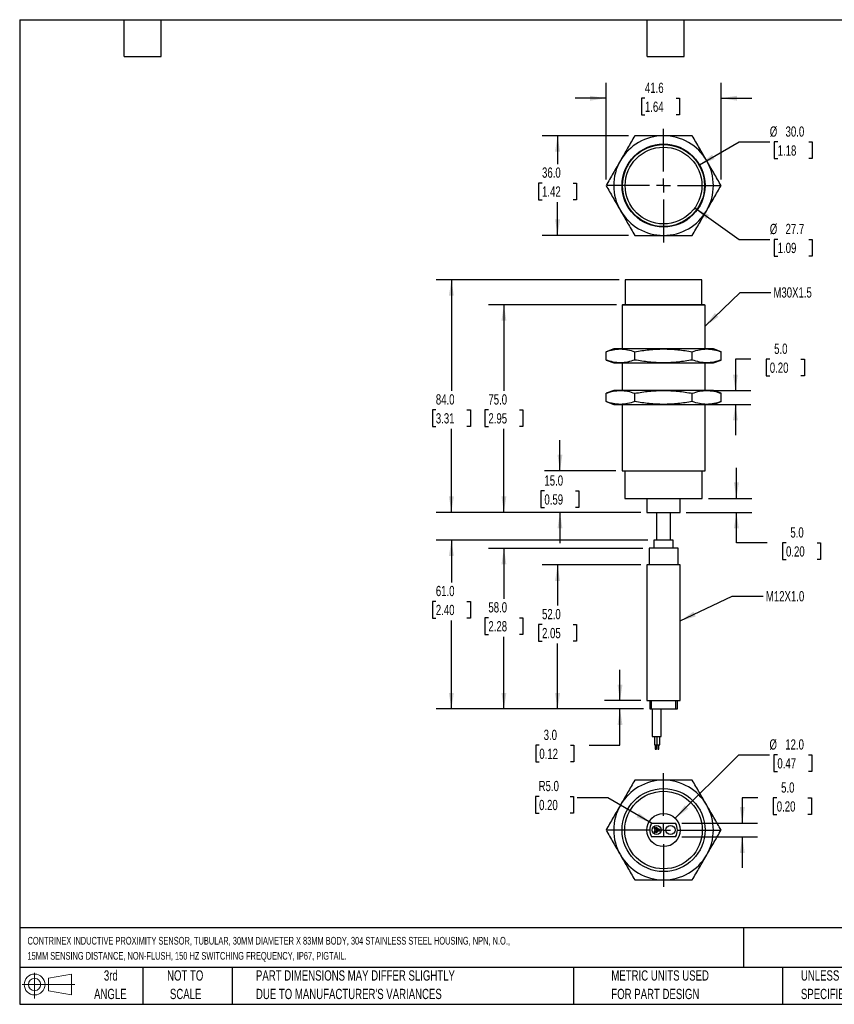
# Model space of a CAD drawing. Header units: millimetres. Extents: x 11 to 478, y 11 to 367.
# Tile 1 of 2: x 11 to 305, y 11 to 367. Entities that reach past the tile are written whole.
import ezdxf

# ---------------------------------------------------------------- set-up
doc = ezdxf.new("R2010")
doc.units = ezdxf.units.MM
doc.header["$LTSCALE"] = 1.75
doc.linetypes.add('CENTERX2', pattern=[20.32, 12.7, -2.54, 2.54, -2.54])
doc.layers.add('CENTER', color=40, linetype='CENTERX2')
doc.layers.add('DIMENSIONS', color=140, linetype='Continuous', lineweight=25)
doc.layers.add('TEXT', color=140, linetype='Continuous', lineweight=25)
doc.styles.add('SLDTEXTSTYLE0', font='TXT', dxfattribs={"width": 0.7})
doc.dimstyles.new('SLDDIMSTYLE0', dxfattribs={"dimtxt": 3.776514, "dimasz": 5.7785, "dimexe": 0, "dimexo": 0.0625, "dimgap": 0.944128, "dimtad": 0, "dimtih": 1, "dimtoh": 1, "dimrnd": 1e-09, "dimzin": 4, "dimdsep": 46, "dimtxsty": 'SLDTEXTSTYLE0', "dimsah": 1, "dimcen": 0.09, "dimadec": 0, "dimazin": 1, "dimtfac": 1, "dimtmove": 0, "dimatfit": 0, "dimfxl": 0, "dimfrac": 2, "dimtolj": 1, "dimtzin": 12, "dimarcsym": 0})
doc.dimstyles.new('SLDDIMSTYLE1', dxfattribs={"dimtxt": 3.776514, "dimasz": 5.7785, "dimexe": 0, "dimexo": 0.0625, "dimgap": 0.944128, "dimtad": 0, "dimtih": 1, "dimtoh": 1, "dimrnd": 1e-09, "dimzin": 4, "dimdsep": 46, "dimtxsty": 'SLDTEXTSTYLE0', "dimsah": 1, "dimcen": 0.09, "dimadec": 0, "dimazin": 1, "dimtfac": 1, "dimtofl": 0, "dimtmove": 0, "dimatfit": 3, "dimfxl": 0, "dimfrac": 2, "dimtolj": 1, "dimtzin": 12, "dimarcsym": 0})
doc.dimstyles.new('SLDDIMSTYLE2', dxfattribs={"dimtxt": 0.18, "dimasz": 5.7785, "dimexe": 0, "dimexo": 0.0625, "dimgap": 0, "dimtad": 0, "dimtih": 1, "dimtoh": 1, "dimdec": 0, "dimrnd": 1e-09, "dimzin": 0, "dimdsep": 46, "dimtxsty": 'Standard', "dimsah": 1, "dimcen": 0.09, "dimadec": 0, "dimazin": 0, "dimtfac": 5.7785, "dimtdec": 0, "dimtofl": 0, "dimtmove": 0, "dimatfit": 3, "dimfxl": 0, "dimfrac": 2, "dimtolj": 1, "dimtzin": 0, "dimarcsym": 0})
doc.dimstyles.new('SLDDIMSTYLE3', dxfattribs={"dimtxt": 3.776514, "dimasz": 5.7785, "dimexe": 0, "dimexo": 0.0625, "dimgap": 0.944128, "dimtad": 0, "dimtih": 1, "dimtoh": 1, "dimrnd": 1e-09, "dimzin": 4, "dimdsep": 46, "dimtxsty": 'SLDTEXTSTYLE0', "dimsah": 1, "dimcen": 0, "dimadec": 0, "dimazin": 1, "dimtfac": 1, "dimtofl": 0, "dimtmove": 0, "dimatfit": 3, "dimfxl": 0, "dimfrac": 2, "dimtolj": 1, "dimtzin": 12, "dimarcsym": 0})
doc.dimstyles.new('SLDDIMSTYLE4', dxfattribs={"dimtxt": 3.776514, "dimasz": 5.7785, "dimexe": 0, "dimexo": 0.0625, "dimgap": 0.944128, "dimtad": 0, "dimtih": 1, "dimtoh": 1, "dimrnd": 1e-09, "dimzin": 12, "dimdsep": 46, "dimtxsty": 'SLDTEXTSTYLE0', "dimsah": 1, "dimcen": 0.09, "dimadec": 0, "dimazin": 3, "dimtfac": 1, "dimtmove": 0, "dimatfit": 0, "dimfxl": 0, "dimfrac": 2, "dimtolj": 1, "dimtzin": 12, "dimarcsym": 0})
doc.dimstyles.new('SLDDIMSTYLE5', dxfattribs={"dimtxt": 3.776514, "dimasz": 5.7785, "dimexe": 0, "dimexo": 0.0625, "dimgap": 0.944128, "dimtad": 0, "dimtih": 1, "dimtoh": 1, "dimrnd": 1e-09, "dimzin": 12, "dimdsep": 46, "dimtxsty": 'SLDTEXTSTYLE0', "dimsah": 1, "dimcen": 0, "dimadec": 0, "dimazin": 3, "dimtfac": 1, "dimtofl": 0, "dimtmove": 0, "dimatfit": 3, "dimfxl": 0, "dimfrac": 2, "dimtolj": 1, "dimtzin": 12, "dimarcsym": 0})
doc.dimstyles.new('SLDDIMSTYLE6', dxfattribs={"dimtxt": 3.776514, "dimasz": 5.7785, "dimexe": 0, "dimexo": 0.0625, "dimgap": 0.944128, "dimtad": 0, "dimtih": 1, "dimtoh": 1, "dimrnd": 1e-09, "dimzin": 4, "dimdsep": 46, "dimtxsty": 'SLDTEXTSTYLE0', "dimsah": 1, "dimcen": 0, "dimadec": 0, "dimazin": 1, "dimtfac": 1, "dimtofl": 0, "dimtmove": 0, "dimatfit": 3, "dimfxl": 0, "dimfrac": 2, "dimtolj": 1, "dimtzin": 12, "dimarcsym": 0})

# ---------------------------------------------------------------- blocks, each defined once
blk = doc.blocks.new('Block11')
at = {"color": 7, "linetype": 'Continuous', "lineweight": 18}
for p, q in [((4.53, 9.29), (4.53, 0)), ((9.59, 7.29), (17.81, 8.81)), ((9.59, 2.79), (9.59, 7.29)), ((17.81, 8.81), (17.81, 1.28)), ((0, 5.04), (19.03, 5.04)), ((9.59, 2.79), (17.81, 1.28))]:
    blk.add_line(p, q, dxfattribs=at)
for radius in [3.76, 2.25]:
    blk.add_circle((4.53, 5.04), radius, dxfattribs=at)
blk = doc.blocks.new('Block12')
at = {"color": 7, "linetype": 'Continuous'}
blk.add_blockref('Block11', (0, 0), dxfattribs=at)
blk = doc.blocks.new('SW_NOTE_0')
at = {"layer": 'TEXT', "color": 0, "attachment_point": 1, "style": 'SLDTEXTSTYLE0'}
for s, insert, char_height in [('CONTRINEX INDUCTIVE PROXIMITY SENSOR, TUBULAR, 30MM DIAMETER X 83MM BODY, 304 STAINLESS STEEL HOUSING, NPN, N.O.,', (0, 3.58), 2.77813), ('15MM SENSING DISTANCE, NON-FLUSH, 150 HZ SWITCHING FREQUENCY, IP67, PIGTAIL.', (0, -1.87), 2.7781)]:
    blk.add_mtext(s, dxfattribs=dict(at, insert=insert, char_height=char_height))
blk = doc.blocks.new('SW_NOTE_0_2')
at = {"layer": 'TEXT', "color": 0, "char_height": 3.7042, "attachment_point": 1, "style": 'SLDTEXTSTYLE0'}
for s, insert in [('UNLESS OTHERWISE', (0, 4.77)), ('SPECIFIED UNITS ARE:', (0, -1.91))]:
    blk.add_mtext(s, dxfattribs=dict(at, insert=insert))
blk = doc.blocks.new('SW_NOTE_0_3')
at = {"layer": 'TEXT', "color": 0, "char_height": 3.7042, "attachment_point": 1, "style": 'SLDTEXTSTYLE0'}
for s, insert in [('PART DIMENSIONS MAY DIFFER SLIGHTLY', (0, 4.77)), ("DUE TO MANUFACTURER'S VARIANCES", (0, -1.91))]:
    blk.add_mtext(s, dxfattribs=dict(at, insert=insert))
blk = doc.blocks.new('SW_NOTE_0_4')
at = {"layer": 'TEXT', "color": 0, "char_height": 3.704, "attachment_point": 2, "style": 'SLDTEXTSTYLE0'}
for s, insert in [('NOT TO', (9.2, 4.77)), ('SCALE', (9.37, -1.91))]:
    blk.add_mtext(s, dxfattribs=dict(at, insert=insert))
blk = doc.blocks.new('SW_NOTE_0_5')
at = {"layer": 'TEXT', "color": 0, "char_height": 3.704, "attachment_point": 2, "style": 'SLDTEXTSTYLE0'}
for s, insert in [('3rd', (4.05, 4.77)), ('ANGLE', (3.88, -1.91))]:
    blk.add_mtext(s, dxfattribs=dict(at, insert=insert))
blk = doc.blocks.new('SW_NOTE_0_6')
at = {"layer": 'TEXT', "color": 0, "char_height": 3.7042, "attachment_point": 1, "style": 'SLDTEXTSTYLE0'}
for s, insert in [('METRIC UNITS USED', (0, 4.77)), ('FOR PART DESIGN', (0, -1.91))]:
    blk.add_mtext(s, dxfattribs=dict(at, insert=insert))
blk = doc.blocks.new('_D')
at = {"layer": 'DIMENSIONS'}
for p, q in [((275.26, 244.1), (269.65, 244.1)), ((269.65, 244.1), (269.65, 232.79)), ((282.07, 244.1), (280.8, 244.1)), ((280.8, 244.1), (280.8, 238.1)), ((293.29, 244.1), (294.56, 244.1)), ((294.56, 244.1), (294.56, 238.1)), ((280.8, 238.1), (282.07, 238.1)), ((294.56, 238.1), (293.29, 238.1)), ((261.5, 232.79), (275.21, 232.79)), ((261.5, 227.79), (275.21, 227.79)), ((269.65, 227.79), (269.65, 216.68))]:
    blk.add_line(p, q, dxfattribs=at)
for points in [[(269.65, 232.79), (270.54, 238.57), (268.77, 238.57)], [(269.65, 227.79), (268.77, 222.01), (270.54, 222.01)]]:
    blk.add_solid(points, dxfattribs=at)
at = {"layer": 'DIMENSIONS', "char_height": 3.704, "attachment_point": 1, "style": 'SLDTEXTSTYLE0'}
for s, insert in [('5.0', (283.64, 249.72)), ('0.20', (282.07, 242.88))]:
    blk.add_mtext(s, dxfattribs=dict(at, insert=insert))
blk = doc.blocks.new('_D_1')
at = {"layer": 'DIMENSIONS'}
for p, q in [((227.96, 120.79), (227.96, 131.9)), ((235.47, 120.79), (222.41, 120.79)), ((236.47, 117.79), (222.41, 117.79)), ((227.96, 104.65), (227.96, 117.79)), ((198.82, 104.65), (197.55, 104.65)), ((197.55, 104.65), (197.55, 98.65)), ((210.04, 104.65), (211.31, 104.65)), ((211.31, 104.65), (211.31, 98.65)), ((216.85, 104.65), (227.96, 104.65)), ((197.55, 98.65), (198.82, 98.65)), ((211.31, 98.65), (210.04, 98.65))]:
    blk.add_line(p, q, dxfattribs=at)
for points in [[(227.96, 120.79), (228.85, 126.57), (227.07, 126.57)], [(227.96, 117.79), (227.07, 112.01), (228.85, 112.01)]]:
    blk.add_solid(points, dxfattribs=at)
at = {"layer": 'DIMENSIONS', "char_height": 3.704, "attachment_point": 1, "style": 'SLDTEXTSTYLE0'}
for s, insert in [('3.0', (200.39, 110.27)), ('0.12', (198.82, 103.43))]:
    blk.add_mtext(s, dxfattribs=dict(at, insert=insert))
blk = doc.blocks.new('_D_2')
at = {"layer": 'DIMENSIONS'}
for p, q in [((235.47, 169.79), (199.85, 169.79)), ((205.41, 169.79), (205.41, 155.12)), ((199.8, 148.27), (198.53, 148.27)), ((198.53, 148.27), (198.53, 142.27)), ((211.02, 148.27), (212.29, 148.27)), ((212.29, 148.27), (212.29, 142.27)), ((198.53, 142.27), (199.8, 142.27)), ((212.29, 142.27), (211.02, 142.27)), ((205.41, 117.79), (205.41, 141.42)), ((236.47, 117.79), (199.85, 117.79))]:
    blk.add_line(p, q, dxfattribs=at)
for points in [[(205.41, 169.79), (204.52, 164.01), (206.3, 164.01)], [(205.41, 117.79), (206.3, 123.57), (204.52, 123.57)]]:
    blk.add_solid(points, dxfattribs=at)
at = {"layer": 'DIMENSIONS', "char_height": 3.704, "attachment_point": 1, "style": 'SLDTEXTSTYLE0'}
for s, insert in [('52.0', (199.8, 153.89)), ('2.05', (199.8, 147.04))]:
    blk.add_mtext(s, dxfattribs=dict(at, insert=insert))
blk = doc.blocks.new('_D_3')
at = {"layer": 'DIMENSIONS'}
for p, q in [((236.22, 175.79), (180.48, 175.79)), ((186.03, 175.79), (186.03, 157.56)), ((180.42, 150.72), (179.15, 150.72)), ((179.15, 150.72), (179.15, 144.71)), ((191.64, 150.72), (192.91, 150.72)), ((192.91, 150.72), (192.91, 144.71)), ((179.15, 144.71), (180.42, 144.71)), ((186.03, 117.79), (186.03, 143.87)), ((192.91, 144.71), (191.64, 144.71)), ((236.47, 117.79), (180.48, 117.79))]:
    blk.add_line(p, q, dxfattribs=at)
for points in [[(186.03, 175.79), (185.14, 170.01), (186.92, 170.01)], [(186.03, 117.79), (186.92, 123.57), (185.14, 123.57)]]:
    blk.add_solid(points, dxfattribs=at)
at = {"layer": 'DIMENSIONS', "char_height": 3.704, "attachment_point": 1, "style": 'SLDTEXTSTYLE0'}
for s, insert in [('58.0', (180.42, 156.34)), ('2.28', (180.42, 149.49))]:
    blk.add_mtext(s, dxfattribs=dict(at, insert=insert))
blk = doc.blocks.new('_D_4')
at = {"layer": 'DIMENSIONS'}
for p, q in [((237.97, 178.79), (161.5, 178.79)), ((167.06, 178.79), (167.06, 163.46)), ((161.44, 156.61), (160.18, 156.61)), ((160.18, 156.61), (160.18, 150.61)), ((172.67, 156.61), (173.93, 156.61)), ((173.93, 156.61), (173.93, 150.61)), ((160.18, 150.61), (161.44, 150.61)), ((167.06, 117.79), (167.06, 149.76)), ((173.93, 150.61), (172.67, 150.61)), ((236.47, 117.79), (161.5, 117.79))]:
    blk.add_line(p, q, dxfattribs=at)
for points in [[(167.06, 178.79), (166.17, 173.01), (167.94, 173.01)], [(167.06, 117.79), (167.94, 123.57), (166.17, 123.57)]]:
    blk.add_solid(points, dxfattribs=at)
at = {"layer": 'DIMENSIONS', "char_height": 3.704, "attachment_point": 1, "style": 'SLDTEXTSTYLE0'}
for s, insert in [('61.0', (161.44, 162.23)), ('2.40', (161.44, 155.38))]:
    blk.add_mtext(s, dxfattribs=dict(at, insert=insert))
blk = doc.blocks.new('_D_5')
at = {"layer": 'DIMENSIONS'}
for p, q in [((270.01, 193.79), (270.01, 204.9)), ((259.92, 193.79), (275.56, 193.79)), ((251.92, 188.79), (275.56, 188.79)), ((270.01, 177.75), (270.01, 188.79)), ((281.12, 177.75), (270.01, 177.75)), ((287.93, 177.75), (286.66, 177.75)), ((286.66, 177.75), (286.66, 171.74)), ((299.15, 177.75), (300.42, 177.75)), ((300.42, 177.75), (300.42, 171.74)), ((286.66, 171.74), (287.93, 171.74)), ((300.42, 171.74), (299.15, 171.74))]:
    blk.add_line(p, q, dxfattribs=at)
for points in [[(270.01, 193.79), (270.9, 199.57), (269.12, 199.57)], [(270.01, 188.79), (269.12, 183.01), (270.9, 183.01)]]:
    blk.add_solid(points, dxfattribs=at)
at = {"layer": 'DIMENSIONS', "char_height": 3.704, "attachment_point": 1, "style": 'SLDTEXTSTYLE0'}
for s, insert in [('5.0', (289.5, 183.37)), ('0.20', (287.93, 176.52))]:
    blk.add_mtext(s, dxfattribs=dict(at, insert=insert))
blk = doc.blocks.new('_D_6')
at = {"layer": 'DIMENSIONS'}
for p, q in [((206.28, 203.79), (206.28, 214.9)), ((226.47, 203.79), (200.72, 203.79)), ((200.66, 196.52), (199.4, 196.52)), ((199.4, 196.52), (199.4, 190.52)), ((211.89, 196.52), (213.15, 196.52)), ((213.15, 196.52), (213.15, 190.52)), ((199.4, 190.52), (200.66, 190.52)), ((235.47, 188.79), (200.72, 188.79)), ((206.28, 188.79), (206.28, 177.68)), ((213.15, 190.52), (211.89, 190.52))]:
    blk.add_line(p, q, dxfattribs=at)
for points in [[(206.28, 203.79), (207.16, 209.57), (205.39, 209.57)], [(206.28, 188.79), (205.39, 183.01), (207.16, 183.01)]]:
    blk.add_solid(points, dxfattribs=at)
at = {"layer": 'DIMENSIONS', "char_height": 3.704, "attachment_point": 1, "style": 'SLDTEXTSTYLE0'}
for s, insert in [('15.0', (200.66, 202.14)), ('0.59', (200.66, 195.29))]:
    blk.add_mtext(s, dxfattribs=dict(at, insert=insert))
blk = doc.blocks.new('_D_7')
at = {"layer": 'DIMENSIONS'}
for p, q in [((226.67, 263.79), (180.48, 263.79)), ((186.03, 263.79), (186.03, 232.66)), ((180.42, 225.81), (179.15, 225.81)), ((179.15, 225.81), (179.15, 219.81)), ((191.64, 225.81), (192.91, 225.81)), ((192.91, 225.81), (192.91, 219.81)), ((179.15, 219.81), (180.42, 219.81)), ((186.03, 188.79), (186.03, 218.97)), ((192.91, 219.81), (191.64, 219.81)), ((235.47, 188.79), (180.48, 188.79))]:
    blk.add_line(p, q, dxfattribs=at)
for points in [[(186.03, 263.79), (185.14, 258.01), (186.92, 258.01)], [(186.03, 188.79), (186.92, 194.57), (185.14, 194.57)]]:
    blk.add_solid(points, dxfattribs=at)
at = {"layer": 'DIMENSIONS', "char_height": 3.704, "attachment_point": 1, "style": 'SLDTEXTSTYLE0'}
for s, insert in [('75.0', (180.42, 231.43)), ('2.95', (180.42, 224.59))]:
    blk.add_mtext(s, dxfattribs=dict(at, insert=insert))
blk = doc.blocks.new('_D_8')
at = {"layer": 'DIMENSIONS'}
for p, q in [((227.62, 272.79), (161.5, 272.79)), ((167.06, 272.79), (167.06, 232.66)), ((161.44, 225.81), (160.18, 225.81)), ((160.18, 225.81), (160.18, 219.81)), ((172.67, 225.81), (173.93, 225.81)), ((173.93, 225.81), (173.93, 219.81)), ((160.18, 219.81), (161.44, 219.81)), ((167.06, 188.79), (167.06, 218.97)), ((173.93, 219.81), (172.67, 219.81)), ((235.47, 188.79), (161.5, 188.79))]:
    blk.add_line(p, q, dxfattribs=at)
for points in [[(167.06, 272.79), (166.17, 267.01), (167.94, 267.01)], [(167.06, 188.79), (167.94, 194.57), (166.17, 194.57)]]:
    blk.add_solid(points, dxfattribs=at)
at = {"layer": 'DIMENSIONS', "char_height": 3.704, "attachment_point": 1, "style": 'SLDTEXTSTYLE0'}
for s, insert in [('84.0', (161.44, 231.43)), ('3.31', (161.44, 224.59))]:
    blk.add_mtext(s, dxfattribs=dict(at, insert=insert))
blk = doc.blocks.new('_D_9')
at = {"layer": 'DIMENSIONS'}
for p, q in [((256.68, 314.31), (270.96, 322.55)), ((270.96, 322.55), (282.07, 322.55)), ((284.92, 322.55), (283.66, 322.55)), ((283.66, 322.55), (283.66, 316.55)), ((296.15, 322.55), (297.41, 322.55)), ((297.41, 322.55), (297.41, 316.55)), ((283.66, 316.55), (284.92, 316.55)), ((297.41, 316.55), (296.15, 316.55))]:
    blk.add_line(p, q, dxfattribs=at)
blk.add_solid([(256.68, 314.31), (262.13, 316.43), (261.24, 317.97)], dxfattribs=at)
at = {"layer": 'DIMENSIONS', "char_height": 3.704, "attachment_point": 1, "style": 'SLDTEXTSTYLE0'}
for s, insert in [('%%c', (282.07, 328.17)), ('30.0', (287.77, 328.17)), ('1.18', (284.92, 321.32))]:
    blk.add_mtext(s, dxfattribs=dict(at, insert=insert))
blk = doc.blocks.new('_D_10')
at = {"layer": 'DIMENSIONS'}
for p, q in [((222.91, 309.03), (222.91, 343.91)), ((264.48, 309.03), (264.48, 343.91)), ((222.91, 338.35), (211.8, 338.35)), ((236.97, 338.35), (235.71, 338.35)), ((235.71, 338.35), (235.71, 332.35)), ((248.2, 338.35), (249.47, 338.35)), ((249.47, 338.35), (249.47, 332.35)), ((264.48, 338.35), (275.59, 338.35)), ((235.71, 332.35), (236.97, 332.35)), ((249.47, 332.35), (248.2, 332.35))]:
    blk.add_line(p, q, dxfattribs=at)
for points in [[(222.91, 338.35), (217.13, 339.24), (217.13, 337.46)], [(264.48, 338.35), (270.26, 337.46), (270.26, 339.24)]]:
    blk.add_solid(points, dxfattribs=at)
at = {"layer": 'DIMENSIONS', "char_height": 3.704, "attachment_point": 1, "style": 'SLDTEXTSTYLE0'}
for s, insert in [('41.6', (236.97, 343.97)), ('1.64', (236.97, 337.13))]:
    blk.add_mtext(s, dxfattribs=dict(at, insert=insert))
blk = doc.blocks.new('_D_11')
at = {"layer": 'DIMENSIONS'}
for p, q in [((231.08, 324.81), (199.85, 324.81)), ((205.41, 324.81), (205.41, 314.56)), ((199.8, 307.71), (198.53, 307.71)), ((198.53, 307.71), (198.53, 301.71)), ((211.02, 307.71), (212.29, 307.71)), ((212.29, 307.71), (212.29, 301.71)), ((198.53, 301.71), (199.8, 301.71)), ((205.41, 288.81), (205.41, 300.87)), ((212.29, 301.71), (211.02, 301.71)), ((231.08, 288.81), (199.85, 288.81))]:
    blk.add_line(p, q, dxfattribs=at)
for points in [[(205.41, 324.81), (204.52, 319.03), (206.3, 319.03)], [(205.41, 288.81), (206.3, 294.58), (204.52, 294.58)]]:
    blk.add_solid(points, dxfattribs=at)
at = {"layer": 'DIMENSIONS', "char_height": 3.704, "attachment_point": 1, "style": 'SLDTEXTSTYLE0'}
for s, insert in [('36.0', (199.8, 313.34)), ('1.42', (199.8, 306.49))]:
    blk.add_mtext(s, dxfattribs=dict(at, insert=insert))
blk = doc.blocks.new('_D_12')
at = {"layer": 'DIMENSIONS'}
for p, q in [((254.97, 298.77), (270.96, 287.36)), ((270.96, 287.36), (282.07, 287.36)), ((284.92, 287.36), (283.66, 287.36)), ((283.66, 287.36), (283.66, 281.36)), ((296.15, 287.36), (297.41, 287.36)), ((297.41, 287.36), (297.41, 281.36)), ((283.66, 281.36), (284.92, 281.36)), ((297.41, 281.36), (296.15, 281.36))]:
    blk.add_line(p, q, dxfattribs=at)
blk.add_solid([(254.97, 298.77), (259.16, 294.69), (260.19, 296.13)], dxfattribs=at)
at = {"layer": 'DIMENSIONS', "char_height": 3.704, "attachment_point": 1, "style": 'SLDTEXTSTYLE0'}
for s, insert in [('%%c', (282.07, 292.98)), ('27.7', (287.77, 292.98)), ('1.09', (284.92, 286.14))]:
    blk.add_mtext(s, dxfattribs=dict(at, insert=insert))
blk = doc.blocks.new('SW_CENTERMARKSYMBOL_0')
at = {"layer": 'CENTER', "color": 0}
for p, q in [((0, 5.08), (0, 20.54)), ((-5.08, 0), (-20.54, 0)), ((0, 0), (-2.54, 0)), ((0, 0), (0, 2.54)), ((0, 0), (0, -2.54)), ((0, 0), (2.54, 0)), ((5.08, 0), (20.54, 0)), ((0, -5.08), (0, -20.54))]:
    blk.add_line(p, q, dxfattribs=at)
blk = doc.blocks.new('_D_13')
at = {"layer": 'DIMENSIONS'}
for p, q in [((198.73, 86.18), (197.46, 86.18)), ((197.46, 86.18), (197.46, 80.18)), ((209.95, 86.18), (211.22, 86.18)), ((211.22, 86.18), (211.22, 80.18)), ((223.6, 85.65), (212.49, 85.65)), ((239.36, 76.55), (223.6, 85.65)), ((197.46, 80.18), (198.73, 80.18)), ((211.22, 80.18), (209.95, 80.18))]:
    blk.add_line(p, q, dxfattribs=at)
blk.add_solid([(239.36, 76.55), (234.8, 80.21), (233.91, 78.67)], dxfattribs=at)
at = {"layer": 'DIMENSIONS', "char_height": 3.704, "attachment_point": 1, "style": 'SLDTEXTSTYLE0'}
for s, insert in [('R5.0', (198.58, 91.8)), ('0.20', (198.73, 84.95))]:
    blk.add_mtext(s, dxfattribs=dict(at, insert=insert))
blk = doc.blocks.new('_D_14')
at = {"layer": 'DIMENSIONS'}
for p, q in [((277.78, 85.65), (272.14, 85.65)), ((272.14, 85.65), (272.14, 76.55)), ((284.59, 85.65), (283.32, 85.65)), ((283.32, 85.65), (283.32, 79.65)), ((295.82, 85.65), (297.08, 85.65)), ((297.08, 85.65), (297.08, 79.65)), ((283.32, 79.65), (284.59, 79.65)), ((297.08, 79.65), (295.82, 79.65)), ((250.25, 76.55), (277.69, 76.55)), ((250.25, 71.55), (277.69, 71.55)), ((272.14, 71.55), (272.14, 60.44))]:
    blk.add_line(p, q, dxfattribs=at)
for points in [[(272.14, 76.55), (273.03, 82.33), (271.25, 82.33)], [(272.14, 71.55), (271.25, 65.77), (273.03, 65.77)]]:
    blk.add_solid(points, dxfattribs=at)
at = {"layer": 'DIMENSIONS', "char_height": 3.704, "attachment_point": 1, "style": 'SLDTEXTSTYLE0'}
for s, insert in [('5.0', (286.16, 91.27)), ('0.20', (284.59, 84.42))]:
    blk.add_mtext(s, dxfattribs=dict(at, insert=insert))
blk = doc.blocks.new('_D_15')
at = {"layer": 'DIMENSIONS'}
for p, q in [((247.94, 78.29), (270.85, 101.2)), ((270.85, 101.2), (281.96, 101.2)), ((284.81, 101.2), (283.54, 101.2)), ((283.54, 101.2), (283.54, 95.2)), ((296.03, 101.2), (297.3, 101.2)), ((297.3, 101.2), (297.3, 95.2)), ((283.54, 95.2), (284.81, 95.2)), ((297.3, 95.2), (296.03, 95.2))]:
    blk.add_line(p, q, dxfattribs=at)
blk.add_solid([(247.94, 78.29), (252.65, 81.75), (251.39, 83.01)], dxfattribs=at)
at = {"layer": 'DIMENSIONS', "char_height": 3.704, "attachment_point": 1, "style": 'SLDTEXTSTYLE0'}
for s, insert in [('%%c', (281.96, 106.82)), ('12.0', (287.66, 106.82)), ('0.47', (284.81, 99.98))]:
    blk.add_mtext(s, dxfattribs=dict(at, insert=insert))
blk = doc.blocks.new('SW_CENTERMARKSYMBOL_1')
at = {"layer": 'CENTER', "color": 0}
for p, q in [((0, 5.08), (0, 20.54)), ((-5.08, 0), (-20.54, 0)), ((0, 0), (-2.54, 0)), ((0, 0), (0, 2.54)), ((0, 0), (0, -2.54)), ((0, 0), (2.54, 0)), ((5.08, 0), (20.54, 0)), ((0, -5.08), (0, -20.54))]:
    blk.add_line(p, q, dxfattribs=at)

msp = doc.modelspace()

# ---------------------------------------------------------------- linework, layer by layer
for p, q in [((229.843, 272.792), (229.843, 263.792)), ((257.543, 272.792), (229.843, 272.792)), ((257.543, 263.792), (257.543, 272.792)), ((228.893, 263.792), (228.693, 263.592)), ((228.693, 263.592), (228.693, 247.792)), ((258.693, 263.592), (228.693, 263.592)), ((258.493, 263.792), (228.893, 263.792)), ((258.693, 263.592), (258.493, 263.792)), ((258.693, 247.792), (258.693, 263.592)), ((225.693, 247.792), (222.909, 246.779)), ((222.909, 243.806), (222.909, 246.779)), ((228.105, 247.792), (225.693, 247.792)), ((243.693, 247.792), (228.105, 247.792)), ((233.301, 243.806), (233.301, 246.779)), ((259.282, 247.792), (243.693, 247.792)), ((254.085, 243.806), (254.085, 246.779)), ((261.693, 247.792), (259.282, 247.792)), ((264.478, 246.779), (261.693, 247.792)), ((264.478, 243.806), (264.478, 246.779)), ((222.909, 243.806), (225.693, 242.792)), ((225.693, 242.792), (228.105, 242.792)), ((228.105, 242.792), (243.693, 242.792)), ((228.693, 242.792), (228.693, 232.792)), ((243.693, 242.792), (259.282, 242.792)), ((258.693, 232.792), (258.693, 242.792)), ((259.282, 242.792), (261.693, 242.792)), ((261.693, 242.792), (264.478, 243.806)), ((225.693, 232.792), (222.909, 231.779)), ((222.909, 228.806), (222.909, 231.779)), ((228.105, 232.792), (225.693, 232.792)), ((243.693, 232.792), (228.105, 232.792)), ((233.301, 228.806), (233.301, 231.779)), ((259.282, 232.792), (243.693, 232.792)), ((254.085, 228.806), (254.085, 231.779)), ((261.693, 232.792), (259.282, 232.792)), ((264.478, 231.779), (261.693, 232.792)), ((264.478, 228.806), (264.478, 231.779)), ((222.909, 228.806), (225.693, 227.792)), ((225.693, 227.792), (228.105, 227.792)), ((228.105, 227.792), (243.693, 227.792)), ((228.693, 227.792), (228.693, 203.792)), ((243.693, 227.792), (259.282, 227.792)), ((258.693, 203.792), (258.693, 227.792)), ((259.282, 227.792), (261.693, 227.792)), ((261.693, 227.792), (264.478, 228.806)), ((228.693, 203.792), (258.693, 203.792)), ((229.693, 203.792), (229.693, 193.792)), ((257.693, 193.792), (257.693, 203.792)), ((229.693, 193.792), (257.693, 193.792)), ((237.693, 193.792), (237.693, 188.792)), ((249.693, 188.792), (249.693, 193.792)), ((237.693, 188.792), (249.693, 188.792)), ((241.193, 188.792), (241.193, 178.792)), ((246.193, 178.792), (246.193, 188.792)), ((240.193, 178.792), (240.193, 175.792)), ((247.193, 178.792), (240.193, 178.792)), ((247.193, 175.792), (247.193, 178.792)), ((238.443, 175.792), (238.443, 169.792)), ((248.943, 175.792), (238.443, 175.792)), ((248.943, 169.792), (248.943, 175.792)), ((237.693, 169.792), (237.693, 120.792)), ((249.693, 169.792), (237.693, 169.792)), ((249.693, 120.792), (249.693, 169.792)), ((237.693, 120.792), (249.693, 120.792)), ((238.693, 120.792), (238.693, 117.792)), ((238.693, 117.792), (239.363, 117.792)), ((239.363, 117.792), (239.363, 120.792)), ((239.363, 117.792), (248.023, 117.792)), ((239.543, 117.792), (239.543, 107.792)), ((242.843, 107.792), (242.843, 117.792)), ((248.023, 120.792), (248.023, 117.792)), ((248.023, 117.792), (248.693, 117.792)), ((248.693, 117.792), (248.693, 120.792)), ((239.543, 107.792), (241.193, 107.792)), ((240.393, 107.792), (240.393, 104.792)), ((241.193, 107.792), (242.843, 107.792)), ((241.393, 104.792), (241.393, 107.792)), ((242.293, 104.792), (242.293, 107.792)), ((240.393, 104.792), (241.393, 104.792)), ((240.693, 104.792), (240.693, 103.292)), ((240.693, 103.292), (241.093, 103.292)), ((241.093, 103.292), (241.093, 104.792)), ((241.393, 104.792), (242.293, 104.792)), ((241.593, 104.792), (241.593, 103.292)), ((241.593, 103.292), (241.993, 103.292)), ((241.993, 103.292), (241.993, 104.792)), ((239.363, 76.548), (248.023, 76.548)), ((248.023, 71.548), (239.363, 71.548))]:
    msp.add_line(p, q)
for centre, radius in [((243.693, 306.806), 15), ((243.693, 306.806), 14.8), ((243.693, 306.806), 13.85), ((243.693, 74.048), 15), ((243.693, 74.048), 14), ((243.693, 74.048), 6), ((241.193, 74.048), 1.65), ((240.893, 74.568), 0.5), ((240.893, 74.568), 0.2), ((246.193, 74.048), 1.65), ((240.893, 73.528), 0.5), ((240.893, 73.528), 0.2), ((241.793, 74.048), 0.5), ((241.793, 74.048), 0.2)]:
    msp.add_circle(centre, radius)
for centre, radius, start, end in [((243.693, 306.806), 18, 90, 150), ((243.693, 306.806), 18, 30, 90), ((243.693, 306.806), 18, 150, 210), ((243.693, 306.806), 18, 330, 30), ((243.693, 306.806), 18, 210, 270), ((243.693, 306.806), 18, 270, 330), ((243.693, 74.048), 18, 90, 150), ((243.693, 74.048), 18, 30, 90), ((243.693, 74.048), 18, 150, 210), ((243.693, 74.048), 18, 330, 30), ((243.693, 74.048), 5, 150, 210), ((243.693, 74.048), 5, 330, 30), ((243.693, 74.048), 18, 210, 270), ((243.693, 74.048), 18, 270, 330)]:
    msp.add_arc(centre, radius, start, end)
for points in [[(233.301, 324.806), (232.442, 323.318), (231.58, 321.825), (229.849, 318.827), (228.979, 317.32), (228.105, 315.806)], [(243.693, 324.806), (241.945, 324.806), (240.205, 324.806), (236.743, 324.806), (235.019, 324.806), (233.301, 324.806)], [(254.085, 324.806), (252.367, 324.806), (250.644, 324.806), (247.181, 324.806), (245.442, 324.806), (243.693, 324.806)], [(259.282, 315.806), (258.407, 317.32), (257.538, 318.827), (255.806, 321.825), (254.945, 323.318), (254.085, 324.806)], [(228.105, 315.806), (227.23, 314.292), (226.361, 312.785), (224.629, 309.787), (223.768, 308.294), (222.909, 306.806)], [(264.478, 306.806), (263.619, 308.294), (262.757, 309.787), (261.026, 312.785), (260.156, 314.292), (259.282, 315.806)], [(222.909, 306.806), (223.768, 305.318), (224.629, 303.825), (226.361, 300.827), (227.23, 299.32), (228.105, 297.806)], [(259.282, 297.806), (260.156, 299.32), (261.026, 300.827), (262.757, 303.825), (263.619, 305.318), (264.478, 306.806)], [(228.105, 297.806), (228.979, 296.292), (229.849, 294.785), (231.58, 291.787), (232.442, 290.294), (233.301, 288.806)], [(254.085, 288.806), (254.945, 290.294), (255.806, 291.787), (257.538, 294.785), (258.407, 296.292), (259.282, 297.806)], [(233.301, 288.806), (235.019, 288.806), (236.743, 288.806), (240.205, 288.806), (241.945, 288.806), (243.693, 288.806)], [(243.693, 288.806), (245.442, 288.806), (247.181, 288.806), (250.644, 288.806), (252.367, 288.806), (254.085, 288.806)], [(222.909, 246.779), (223.768, 247.092), (224.629, 247.347), (226.361, 247.698), (227.23, 247.792), (228.105, 247.792)], [(228.105, 247.792), (228.979, 247.792), (229.849, 247.698), (231.58, 247.347), (232.442, 247.092), (233.301, 246.779)], [(233.301, 246.779), (235.019, 247.092), (236.743, 247.347), (240.205, 247.698), (241.945, 247.792), (243.693, 247.792)], [(243.693, 247.792), (245.442, 247.792), (247.181, 247.698), (250.644, 247.347), (252.367, 247.092), (254.085, 246.779)], [(254.085, 246.779), (254.945, 247.092), (255.806, 247.347), (257.538, 247.698), (258.407, 247.792), (259.282, 247.792)], [(259.282, 247.792), (260.156, 247.792), (261.026, 247.698), (262.757, 247.347), (263.619, 247.092), (264.478, 246.779)], [(228.105, 242.792), (227.23, 242.792), (226.361, 242.887), (224.629, 243.238), (223.768, 243.493), (222.909, 243.806)], [(233.301, 243.806), (232.442, 243.493), (231.58, 243.238), (229.849, 242.887), (228.979, 242.792), (228.105, 242.792)], [(243.693, 242.792), (241.945, 242.792), (240.205, 242.887), (236.743, 243.238), (235.019, 243.493), (233.301, 243.806)], [(254.085, 243.806), (252.367, 243.493), (250.644, 243.238), (247.181, 242.887), (245.442, 242.792), (243.693, 242.792)], [(259.282, 242.792), (258.407, 242.792), (257.538, 242.887), (255.806, 243.238), (254.945, 243.493), (254.085, 243.806)], [(264.478, 243.806), (263.619, 243.493), (262.757, 243.238), (261.026, 242.887), (260.156, 242.792), (259.282, 242.792)], [(222.909, 231.779), (223.768, 232.092), (224.629, 232.347), (226.361, 232.698), (227.23, 232.792), (228.105, 232.792)], [(228.105, 232.792), (228.979, 232.792), (229.849, 232.698), (231.58, 232.347), (232.442, 232.092), (233.301, 231.779)], [(233.301, 231.779), (235.019, 232.092), (236.743, 232.347), (240.205, 232.698), (241.945, 232.792), (243.693, 232.792)], [(243.693, 232.792), (245.442, 232.792), (247.181, 232.698), (250.644, 232.347), (252.367, 232.092), (254.085, 231.779)], [(254.085, 231.779), (254.945, 232.092), (255.806, 232.347), (257.538, 232.698), (258.407, 232.792), (259.282, 232.792)], [(259.282, 232.792), (260.156, 232.792), (261.026, 232.698), (262.757, 232.347), (263.619, 232.092), (264.478, 231.779)], [(228.105, 227.792), (227.23, 227.792), (226.361, 227.887), (224.629, 228.238), (223.768, 228.493), (222.909, 228.806)], [(233.301, 228.806), (232.442, 228.493), (231.58, 228.238), (229.849, 227.887), (228.979, 227.792), (228.105, 227.792)], [(243.693, 227.792), (241.945, 227.792), (240.205, 227.887), (236.743, 228.238), (235.019, 228.493), (233.301, 228.806)], [(254.085, 228.806), (252.367, 228.493), (250.644, 228.238), (247.181, 227.887), (245.442, 227.792), (243.693, 227.792)], [(259.282, 227.792), (258.407, 227.792), (257.538, 227.887), (255.806, 228.238), (254.945, 228.493), (254.085, 228.806)], [(264.478, 228.806), (263.619, 228.493), (262.757, 228.238), (261.026, 227.887), (260.156, 227.792), (259.282, 227.792)], [(233.301, 92.048), (232.442, 90.56), (231.58, 89.068), (229.849, 86.069), (228.979, 84.562), (228.105, 83.048)], [(243.693, 92.048), (241.945, 92.048), (240.205, 92.048), (236.743, 92.048), (235.019, 92.048), (233.301, 92.048)], [(254.085, 92.048), (252.367, 92.048), (250.644, 92.048), (247.181, 92.048), (245.442, 92.048), (243.693, 92.048)], [(259.282, 83.048), (258.407, 84.562), (257.538, 86.069), (255.806, 89.068), (254.945, 90.56), (254.085, 92.048)], [(228.105, 83.048), (227.23, 81.534), (226.361, 80.028), (224.629, 77.029), (223.768, 75.536), (222.909, 74.048)], [(264.478, 74.048), (263.619, 75.536), (262.757, 77.029), (261.026, 80.028), (260.156, 81.534), (259.282, 83.048)], [(222.909, 74.048), (223.768, 72.56), (224.629, 71.068), (226.361, 68.069), (227.23, 66.562), (228.105, 65.048)], [(259.282, 65.048), (260.156, 66.562), (261.026, 68.069), (262.757, 71.068), (263.619, 72.56), (264.478, 74.048)], [(228.105, 65.048), (228.979, 63.534), (229.849, 62.028), (231.58, 59.029), (232.442, 57.536), (233.301, 56.048)], [(254.085, 56.048), (254.945, 57.536), (255.806, 59.029), (257.538, 62.028), (258.407, 63.534), (259.282, 65.048)], [(233.301, 56.048), (235.019, 56.048), (236.743, 56.048), (240.205, 56.048), (241.945, 56.048), (243.693, 56.048)], [(243.693, 56.048), (245.442, 56.048), (247.181, 56.048), (250.644, 56.048), (252.367, 56.048), (254.085, 56.048)]]:
    msp.add_open_spline(points, degree=3, knots=[0, 0, 0, 0, 0.5, 0.5, 1, 1, 1, 1])
at = {"layer": 'TEXT'}
for p, q in [((11.112, 366.712), (477.837, 366.712)), ((11.112, 366.712), (11.112, 11.112)), ((48.895, 353.377), (48.895, 366.712)), ((62.23, 353.377), (62.23, 366.712)), ((237.807, 353.377), (237.807, 366.712)), ((251.142, 353.377), (251.142, 366.712)), ((48.895, 353.377), (62.23, 353.377)), ((237.807, 353.377), (251.142, 353.377)), ((477.837, 38.721), (11.112, 38.721)), ((272.578, 38.721), (272.578, 24.447)), ((477.837, 24.447), (11.112, 24.447)), ((55.562, 24.447), (55.562, 11.112)), ((87.87, 24.447), (87.87, 11.112)), ((211.131, 24.447), (211.131, 11.112)), ((286.615, 24.447), (286.615, 11.112)), ((11.112, 11.112), (477.837, 11.112))]:
    msp.add_line(p, q, dxfattribs=at)

# ---------------------------------------------------------------- block references
at = {"layer": 'CENTER'}
for name, p in [('SW_CENTERMARKSYMBOL_0', (243.693, 306.806)), ('SW_CENTERMARKSYMBOL_1', (243.693, 74.048))]:
    msp.add_blockref(name, p, dxfattribs=at)
at = {"layer": 'TEXT'}
for name, p in [('SW_NOTE_0', (13.94, 31.879)), ('Block12', (11.966, 13.219)), ('SW_NOTE_0_5', (39.983, 18.612)), ('SW_NOTE_0_4', (61.7, 18.612)), ('SW_NOTE_0_3', (96.459, 18.612)), ('SW_NOTE_0_6', (224.837, 18.612)), ('SW_NOTE_0_2', (293.314, 18.612))]:
    msp.add_blockref(name, p, dxfattribs=at)

# ---------------------------------------------------------------- texts
at = {"layer": 'TEXT', "char_height": 3.7042, "attachment_point": 1, "style": 'SLDTEXTSTYLE0'}
for s, insert in [('M30X1.5', (283.38, 270.053)), ('M12X1.0', (280.643, 160.348))]:
    msp.add_mtext(s, dxfattribs=dict(at, insert=insert))

# ---------------------------------------------------------------- dimensions: what is measured, and where the dimension line sits
at = {"layer": 'DIMENSIONS'}
dim = msp.add_linear_dim(base=(264.478, 338.352), p1=(222.909, 306.806), p2=(264.478, 306.806), dimstyle='SLDDIMSTYLE4', dxfattribs=at)
dim.commit()
dim.dimension.update_dxf_attribs({"geometry": '_D_10', "text_midpoint": (242.586, 338.352), "dimtype": 160})
for p1, p2, dimstyle, picture, middle in [((230.703, 299.306), (256.684, 314.306), 'SLDDIMSTYLE3', '_D_9', (290.535, 322.549)), ((232.416, 314.847), (254.97, 298.765), 'SLDDIMSTYLE5', '_D_12', (290.535, 287.365)), ((239.451, 69.806), (247.936, 78.291), 'SLDDIMSTYLE3', '_D_15', (290.422, 101.202))]:
    dim = msp.add_diameter_dim_2p(p1=p1, p2=p2, dimstyle=dimstyle, dxfattribs=at)
    dim.commit()
    dim.dimension.update_dxf_attribs({"geometry": picture, "text_midpoint": middle, "dimtype": 163})
for base, p1, p2, dimstyle, picture, middle in [((205.409, 288.806), (233.301, 324.806), (233.301, 288.806), 'SLDDIMSTYLE1', '_D_11', (205.409, 307.715)), ((167.055, 272.792), (237.693, 188.792), (229.843, 272.792), 'SLDDIMSTYLE1', '_D_8', (167.055, 225.813)), ((186.032, 263.792), (237.693, 188.792), (228.893, 263.792), 'SLDDIMSTYLE1', '_D_7', (186.032, 225.813)), ((269.654, 232.792), (259.282, 227.792), (259.282, 232.792), 'SLDDIMSTYLE0', '_D', (269.654, 244.104)), ((206.275, 203.792), (237.693, 188.792), (228.693, 203.792), 'SLDDIMSTYLE0', '_D_6', (206.275, 196.521)), ((270.006, 188.792), (257.693, 193.792), (249.693, 188.792), 'SLDDIMSTYLE0', '_D_5', (270.006, 177.745)), ((167.055, 178.792), (238.693, 117.792), (240.193, 178.792), 'SLDDIMSTYLE1', '_D_4', (167.055, 156.609)), ((186.032, 175.792), (238.693, 117.792), (238.443, 175.792), 'SLDDIMSTYLE1', '_D_3', (186.032, 150.716)), ((205.409, 169.792), (238.693, 117.792), (237.693, 169.792), 'SLDDIMSTYLE1', '_D_2', (205.409, 148.268)), ((227.963, 117.792), (237.693, 120.792), (238.693, 117.792), 'SLDDIMSTYLE0', '_D_1', (227.963, 104.653)), ((272.137, 76.548), (248.023, 71.548), (248.023, 76.548), 'SLDDIMSTYLE0', '_D_14', (272.137, 85.648))]:
    dim = msp.add_linear_dim(base=base, p1=p1, p2=p2, angle=90, dimstyle=dimstyle, dxfattribs=at)
    dim.commit()
    dim.dimension.update_dxf_attribs({"geometry": picture, "text_midpoint": middle, "dimtype": 160})
dim = msp.add_radius_dim(center=(243.693, 74.048), mpoint=(239.363, 76.548), dimstyle='SLDDIMSTYLE6', dxfattribs=at)
dim.commit()
dim.dimension.update_dxf_attribs({"geometry": '_D_13', "text_midpoint": (204.342, 85.648), "dimtype": 164})

# ---------------------------------------------------------------- leaders
at = {"layer": 'TEXT'}
for points in [[(258.693, 256.076), (271.376, 268.142), (282.489, 268.142)], [(249.693, 149.564), (268.538, 158.572), (279.65, 158.572)]]:
    msp.add_leader(points, dimstyle='SLDDIMSTYLE2', dxfattribs=at)

doc.saveas('drawing.dxf')
